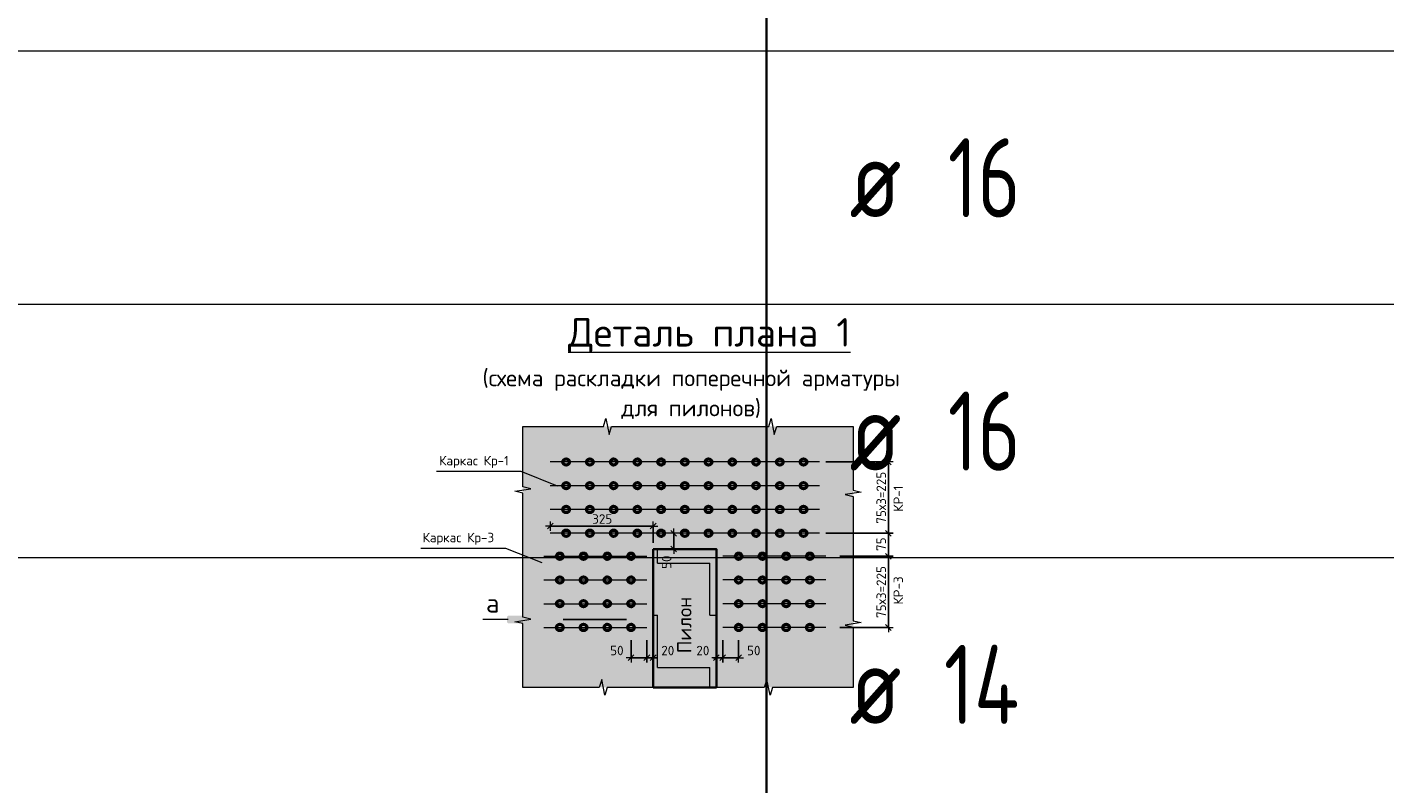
# Model space of a CAD drawing. Header units: metres. Extents: x -38 to 107, y -15 to 21.
# Tile 69 of 89: x 73.08 to 77.37, y 3.76 to 6.15. Entities that reach past the tile are written whole.
import ezdxf

# ---------------------------------------------------------------- set-up
doc = ezdxf.new("R2010")
doc.units = ezdxf.units.M
doc.header["$PDMODE"] = 65
doc.linetypes.add('______2', pattern=[0.27, 0.2, -0.07])
doc.layers.add('XR$4$_3705', color=7, linetype='Continuous')
for name, color, linetype, lineweight in [('XR$4$ВК__отв в полу 1-2 эт', 220, 'Continuous', 25), ('XR$4$Размерная линия (1)', 7, 'Continuous', 13), ('XR$4$Текст_ общее_1', 7, 'Continuous', 13)]:
    doc.layers.add(name, color=color, linetype=linetype, lineweight=lineweight)
doc.styles.add('ISOCPEUR', font='txt')
doc.dimstyles.new('DIMSTYLE_27', dxfattribs={"dimtxt": 0.03, "dimasz": 0.03, "dimexe": 0, "dimexo": 0, "dimgap": 0.015, "dimtad": 2, "dimdec": 0, "dimlfac": 1000, "dimrnd": 5, "dimzin": 12, "dimdsep": 46, "dimtxsty": 'ISOCPEUR', "dimblk1": 'ALL_ML_STRICH', "dimblk2": 'ALL_ML_STRICH', "dimsah": 1, "dimcen": 0, "dimclrd": 7, "dimclre": 256, "dimclrt": 7, "dimadec": 0, "dimazin": 0, "dimtfac": 1, "dimtdec": 0, "dimtix": 1, "dimtmove": 2, "dimatfit": 3, "dimfxl": 0, "dimtvp": 1.2, "dimtzin": 0, "dimlwd": 0, "dimlwe": -3, "dimarcsym": 0})
doc.dimstyles.new('DIMSTYLE_28', dxfattribs={"dimtxt": 0.03, "dimasz": 0.03, "dimexe": 0, "dimexo": 0, "dimgap": 0.015, "dimtad": 2, "dimdec": 0, "dimlfac": 1000, "dimrnd": 5, "dimzin": 12, "dimdsep": 46, "dimtxsty": 'ISOCPEUR', "dimblk1": 'ALL_ML_STRICH', "dimblk2": 'ALL_ML_STRICH', "dimsah": 1, "dimcen": 0, "dimclrd": 7, "dimclre": 256, "dimclrt": 7, "dimadec": 0, "dimazin": 0, "dimtfac": 1, "dimtdec": 0, "dimtix": 1, "dimtmove": 2, "dimatfit": 3, "dimfxl": 0, "dimtzin": 0, "dimlwd": 0, "dimlwe": -3, "dimarcsym": 0})
doc.dimstyles.new('DIMSTYLE_29', dxfattribs={"dimtxt": 0.03, "dimasz": 0.03, "dimexe": 0, "dimexo": 1e-06, "dimgap": 0.015, "dimtad": 2, "dimdec": 0, "dimlfac": 1000, "dimrnd": 5, "dimzin": 12, "dimdsep": 46, "dimtxsty": 'ISOCPEUR', "dimblk1": 'ALL_ML_STRICH', "dimblk2": 'ALL_ML_STRICH', "dimsah": 1, "dimcen": 0, "dimse1": 1, "dimse2": 1, "dimclrd": 7, "dimclre": 256, "dimclrt": 7, "dimadec": 0, "dimazin": 0, "dimtfac": 1, "dimtdec": 0, "dimtix": 1, "dimtmove": 2, "dimatfit": 3, "dimfxl": 0, "dimtvp": 1.2, "dimtzin": 0, "dimlwd": 0, "dimlwe": -3, "dimarcsym": 0})

# ---------------------------------------------------------------- blocks, each defined once
blk = doc.blocks.new('ЭЛЕМЕНТ_УЗОРА_7')
at = {"color": 7, "linetype": 'Continuous', "lineweight": 13, "transparency": 33554687}
for p, q in [((74.6496, 4.8864), (74.6496, 4.8864)), ((74.6496, 4.8864), (74.6496, 4.8864)), ((75.6936, 4.8864), (75.6936, 4.8864)), ((75.6936, 4.8864), (75.6936, 4.8864)), ((74.6496, 4.0624), (74.6496, 4.0624)), ((75.6936, 4.0624), (75.6936, 4.0624))]:
    blk.add_line(p, q, dxfattribs=at)
for points in [[(74.6496, 4.8864), (74.9048, 4.8864), (74.9121, 4.9114), (74.9221, 4.8614), (74.9304, 4.8864), (75.1716, 4.8864)], [(75.1716, 4.8864), (75.4268, 4.8864), (75.4341, 4.9114), (75.4441, 4.8614), (75.4524, 4.8864), (75.6936, 4.8864)], [(74.6496, 4.4744), (74.6496, 4.6759), (74.6246, 4.6816), (74.6746, 4.6895), (74.6496, 4.6961), (74.6496, 4.8864)], [(75.6936, 4.8864), (75.6936, 4.6849), (75.7186, 4.6792), (75.6686, 4.6713), (75.6936, 4.6648), (75.6936, 4.4744)], [(74.6496, 4.0624), (74.6496, 4.2639), (74.6246, 4.2696), (74.6746, 4.2775), (74.6496, 4.2841), (74.6496, 4.4744)], [(75.6936, 4.4744), (75.6936, 4.2729), (75.7186, 4.2672), (75.6686, 4.2593), (75.6936, 4.2528), (75.6936, 4.0624)], [(75.1716, 4.0624), (74.9163, 4.0624), (74.909, 4.0374), (74.8991, 4.0874), (74.8907, 4.0624), (74.6496, 4.0624), (74.6496, 4.0624)], [(75.6936, 4.0624), (75.6936, 4.0624), (75.4383, 4.0624), (75.431, 4.0374), (75.4211, 4.0874), (75.4127, 4.0624), (75.1716, 4.0624)]]:
    blk.add_lwpolyline(points, dxfattribs=at)
blk = doc.blocks.new('ALL_ML_STRICH')
at = {"color": 0, "linetype": 'ByBlock', "lineweight": -2}
for p, q in [((-1, 0), (0.5, 0)), ((-0.3, -0.3), (0.3, 0.3)), ((0, -0.5), (0, 0.5))]:
    blk.add_line(p, q, dxfattribs=at)
blk = doc.blocks.new('*D524')
at = {"layer": 'DEFPOINTS', "color": 7, "linetype": 'Continuous', "lineweight": 13, "transparency": 33554687}
for p in [(75.1298, 4.5494), (75.1265, 4.4994), (75.1276, 4.4994)]:
    blk.add_point(p, dxfattribs=at)
at = {"layer": 'XR$4$Размерная линия (1)', "color": 7, "linetype": 'Continuous', "lineweight": -2, "transparency": 33554687}
blk.add_line((75.1265, 4.4994), (75.1265, 4.5494), dxfattribs=at)
at = {"layer": 'XR$4$Размерная линия (1)', "color": 7, "linetype": 'Continuous', "lineweight": 13, "transparency": 33554687, "xscale": 0.03, "yscale": 0.03, "zscale": 0.03}
for p, rotation in [((75.1265, 4.5494), 90), ((75.1265, 4.4994), 270)]:
    blk.add_blockref('ALL_ML_STRICH', p, dxfattribs=dict(at, rotation=rotation))
at = {"layer": 'XR$4$Размерная линия (1)', "color": 7, "linetype": 'Continuous', "lineweight": 13, "transparency": 33554687, "insert": (75.104, 4.4578), "char_height": 0.03, "width": 0.06, "attachment_point": 5, "rotation": 90, "style": 'ISOCPEUR'}
blk.add_mtext('\\A1;{50}', dxfattribs=at)
blk = doc.blocks.new('*D525')
at = {"layer": 'DEFPOINTS', "color": 7, "linetype": 'Continuous', "lineweight": 13, "transparency": 33554687}
for p in [(75.6316, 4.4766), (75.6316, 4.2516), (75.8046, 4.2516)]:
    blk.add_point(p, dxfattribs=at)
at = {"layer": 'XR$4$Размерная линия (1)', "color": 9, "linetype": 'Continuous', "lineweight": -2, "true_color": 0xc7c7c7, "transparency": 33554687}
for p, q in [((75.6516, 4.4766), (75.8046, 4.4766)), ((75.6516, 4.2516), (75.8046, 4.2516))]:
    blk.add_line(p, q, dxfattribs=at)
at = {"layer": 'XR$4$Размерная линия (1)', "color": 7, "linetype": 'Continuous', "lineweight": -2, "transparency": 33554687}
blk.add_line((75.8046, 4.2516), (75.8046, 4.4766), dxfattribs=at)
at = {"layer": 'XR$4$Размерная линия (1)', "color": 7, "linetype": 'Continuous', "lineweight": 13, "transparency": 33554687, "xscale": 0.03, "yscale": 0.03, "zscale": 0.03}
for p, rotation in [((75.8046, 4.4766), 90), ((75.8046, 4.2516), 270)]:
    blk.add_blockref('ALL_ML_STRICH', p, dxfattribs=dict(at, rotation=rotation))
at = {"layer": 'XR$4$Размерная линия (1)', "color": 7, "linetype": 'Continuous', "lineweight": 13, "transparency": 33554687, "insert": (75.7671, 4.2816), "char_height": 0.03, "width": 0.0015, "attachment_point": 1, "rotation": 90, "line_spacing_factor": 0.60241, "style": 'ISOCPEUR'}
blk.add_mtext('75х3=225', dxfattribs=at)
blk = doc.blocks.new('*D526')
at = {"layer": 'DEFPOINTS', "color": 7, "linetype": 'Continuous', "lineweight": 13, "transparency": 33554687}
for p in [(75.5866, 4.5494), (75.6316, 4.4766), (75.8046, 4.4766)]:
    blk.add_point(p, dxfattribs=at)
at = {"layer": 'XR$4$Размерная линия (1)', "color": 9, "linetype": 'Continuous', "lineweight": -2, "true_color": 0xc7c7c7, "transparency": 33554687}
for p, q in [((75.6066, 4.5494), (75.8046, 4.5494)), ((75.6516, 4.4766), (75.8046, 4.4766))]:
    blk.add_line(p, q, dxfattribs=at)
at = {"layer": 'XR$4$Размерная линия (1)', "color": 7, "linetype": 'Continuous', "lineweight": -2, "transparency": 33554687}
blk.add_line((75.8046, 4.4766), (75.8046, 4.5494), dxfattribs=at)
at = {"layer": 'XR$4$Размерная линия (1)', "color": 7, "linetype": 'Continuous', "lineweight": 13, "transparency": 33554687, "xscale": 0.03, "yscale": 0.03, "zscale": 0.03}
for p, rotation in [((75.8046, 4.5494), 90), ((75.8046, 4.4766), 270)]:
    blk.add_blockref('ALL_ML_STRICH', p, dxfattribs=dict(at, rotation=rotation))
at = {"layer": 'XR$4$Размерная линия (1)', "color": 7, "linetype": 'Continuous', "lineweight": 13, "transparency": 33554687, "insert": (75.7821, 4.5145), "char_height": 0.03, "width": 0.06, "attachment_point": 5, "rotation": 90, "style": 'ISOCPEUR'}
blk.add_mtext('\\A1;{75}', dxfattribs=at)
blk = doc.blocks.new('*D527')
at = {"layer": 'DEFPOINTS', "color": 7, "linetype": 'Continuous', "lineweight": 13, "transparency": 33554687}
for p in [(75.5866, 4.7744), (75.5866, 4.5494), (75.8046, 4.5494)]:
    blk.add_point(p, dxfattribs=at)
at = {"layer": 'XR$4$Размерная линия (1)', "color": 9, "linetype": 'Continuous', "lineweight": -2, "true_color": 0xc7c7c7, "transparency": 33554687}
for p, q in [((75.6066, 4.7744), (75.8046, 4.7744)), ((75.6066, 4.5494), (75.8046, 4.5494))]:
    blk.add_line(p, q, dxfattribs=at)
at = {"layer": 'XR$4$Размерная линия (1)', "color": 7, "linetype": 'Continuous', "lineweight": -2, "transparency": 33554687}
blk.add_line((75.8046, 4.5494), (75.8046, 4.7744), dxfattribs=at)
at = {"layer": 'XR$4$Размерная линия (1)', "color": 7, "linetype": 'Continuous', "lineweight": 13, "transparency": 33554687, "xscale": 0.03, "yscale": 0.03, "zscale": 0.03}
for p, rotation in [((75.8046, 4.7744), 90), ((75.8046, 4.5494), 270)]:
    blk.add_blockref('ALL_ML_STRICH', p, dxfattribs=dict(at, rotation=rotation))
at = {"layer": 'XR$4$Размерная линия (1)', "color": 7, "linetype": 'Continuous', "lineweight": 13, "transparency": 33554687, "insert": (75.7671, 4.5794), "char_height": 0.03, "width": 0.0015, "attachment_point": 1, "rotation": 90, "line_spacing_factor": 0.60241, "style": 'ISOCPEUR'}
blk.add_mtext('75х3=225', dxfattribs=at)
blk = doc.blocks.new('*D548')
at = {"layer": 'DEFPOINTS', "color": 7, "linetype": 'Continuous', "lineweight": 13, "transparency": 33554687}
for p in [(74.7366, 4.5717), (74.7366, 4.5494), (75.0616, 4.4994)]:
    blk.add_point(p, dxfattribs=at)
at = {"layer": 'XR$4$Размерная линия (1)', "color": 9, "linetype": 'Continuous', "lineweight": -2, "true_color": 0xc7c7c7, "transparency": 33554687}
for p, q in [((74.7366, 4.5717), (74.7366, 4.5717)), ((75.0616, 4.5194), (75.0616, 4.5717))]:
    blk.add_line(p, q, dxfattribs=at)
at = {"layer": 'XR$4$Размерная линия (1)', "color": 7, "linetype": 'Continuous', "lineweight": -2, "transparency": 33554687}
blk.add_line((74.7366, 4.5717), (75.0616, 4.5717), dxfattribs=at)
at = {"layer": 'XR$4$Размерная линия (1)', "color": 7, "linetype": 'Continuous', "lineweight": 13, "transparency": 33554687, "xscale": 0.03, "yscale": 0.03, "zscale": 0.03, "rotation": 180}
blk.add_blockref('ALL_ML_STRICH', (74.7366, 4.5717), dxfattribs=at)
at = {"layer": 'XR$4$Размерная линия (1)', "color": 7, "linetype": 'Continuous', "lineweight": 13, "transparency": 33554687, "xscale": 0.03, "yscale": 0.03, "zscale": 0.03}
blk.add_blockref('ALL_ML_STRICH', (75.0616, 4.5717), dxfattribs=at)
at = {"layer": 'XR$4$Размерная линия (1)', "color": 7, "linetype": 'Continuous', "lineweight": 13, "transparency": 33554687, "insert": (74.9006, 4.5942), "char_height": 0.03, "width": 0.09, "attachment_point": 5, "style": 'ISOCPEUR'}
blk.add_mtext('\\A1;{325}', dxfattribs=at)
blk = doc.blocks.new('*D549')
at = {"layer": 'DEFPOINTS', "color": 7, "linetype": 'Continuous', "lineweight": 13, "transparency": 33554687}
for p in [(74.9916, 4.2316), (75.0416, 4.2316), (74.9916, 4.1563)]:
    blk.add_point(p, dxfattribs=at)
at = {"layer": 'XR$4$Размерная линия (1)', "color": 9, "linetype": 'Continuous', "lineweight": -2, "true_color": 0xc7c7c7, "transparency": 33554687}
for p, q in [((74.9916, 4.2116), (74.9916, 4.1563)), ((75.0416, 4.2116), (75.0416, 4.1563))]:
    blk.add_line(p, q, dxfattribs=at)
at = {"layer": 'XR$4$Размерная линия (1)', "color": 7, "linetype": 'Continuous', "lineweight": -2, "transparency": 33554687}
blk.add_line((74.9916, 4.1563), (75.0416, 4.1563), dxfattribs=at)
at = {"layer": 'XR$4$Размерная линия (1)', "color": 7, "linetype": 'Continuous', "lineweight": 13, "transparency": 33554687, "xscale": 0.03, "yscale": 0.03, "zscale": 0.03, "rotation": 180}
blk.add_blockref('ALL_ML_STRICH', (74.9916, 4.1563), dxfattribs=at)
at = {"layer": 'XR$4$Размерная линия (1)', "color": 7, "linetype": 'Continuous', "lineweight": 13, "transparency": 33554687, "xscale": 0.03, "yscale": 0.03, "zscale": 0.03}
blk.add_blockref('ALL_ML_STRICH', (75.0416, 4.1563), dxfattribs=at)
at = {"layer": 'XR$4$Размерная линия (1)', "color": 7, "linetype": 'Continuous', "lineweight": 13, "transparency": 33554687, "insert": (74.9469, 4.1789), "char_height": 0.03, "width": 0.06, "attachment_point": 5, "style": 'ISOCPEUR'}
blk.add_mtext('\\A1;{50}', dxfattribs=at)
blk = doc.blocks.new('*D550')
at = {"layer": 'DEFPOINTS', "color": 7, "linetype": 'Continuous', "lineweight": 13, "transparency": 33554687}
for p in [(75.0416, 4.2316), (75.0616, 4.166), (75.0416, 4.1563)]:
    blk.add_point(p, dxfattribs=at)
at = {"layer": 'XR$4$Размерная линия (1)', "color": 9, "linetype": 'Continuous', "lineweight": -2, "true_color": 0xc7c7c7, "transparency": 33554687}
for p, q in [((75.0416, 4.2116), (75.0416, 4.1563)), ((75.0616, 4.1563), (75.0616, 4.1563))]:
    blk.add_line(p, q, dxfattribs=at)
at = {"layer": 'XR$4$Размерная линия (1)', "color": 7, "linetype": 'Continuous', "lineweight": -2, "transparency": 33554687}
blk.add_line((75.0416, 4.1563), (75.0616, 4.1563), dxfattribs=at)
at = {"layer": 'XR$4$Размерная линия (1)', "color": 7, "linetype": 'Continuous', "lineweight": 13, "transparency": 33554687, "xscale": 0.03, "yscale": 0.03, "zscale": 0.03, "rotation": 180}
blk.add_blockref('ALL_ML_STRICH', (75.0416, 4.1563), dxfattribs=at)
at = {"layer": 'XR$4$Размерная линия (1)', "color": 7, "linetype": 'Continuous', "lineweight": 13, "transparency": 33554687, "xscale": 0.03, "yscale": 0.03, "zscale": 0.03}
blk.add_blockref('ALL_ML_STRICH', (75.0616, 4.1563), dxfattribs=at)
at = {"layer": 'XR$4$Размерная линия (1)', "color": 7, "linetype": 'Continuous', "lineweight": 13, "transparency": 33554687, "insert": (75.1077, 4.1788), "char_height": 0.03, "width": 0.06, "attachment_point": 5, "style": 'ISOCPEUR'}
blk.add_mtext('\\A1;{20}', dxfattribs=at)
blk = doc.blocks.new('*D578')
at = {"layer": 'DEFPOINTS', "color": 7, "linetype": 'Continuous', "lineweight": 13, "transparency": 33554687}
for p in [(75.2816, 4.2316), (75.3316, 4.2316), (75.3316, 4.1563)]:
    blk.add_point(p, dxfattribs=at)
at = {"layer": 'XR$4$Размерная линия (1)', "color": 9, "linetype": 'Continuous', "lineweight": -2, "true_color": 0xc7c7c7, "transparency": 33554687}
for p, q in [((75.2816, 4.2116), (75.2816, 4.1563)), ((75.3316, 4.2116), (75.3316, 4.1563))]:
    blk.add_line(p, q, dxfattribs=at)
at = {"layer": 'XR$4$Размерная линия (1)', "color": 7, "linetype": 'Continuous', "lineweight": -2, "transparency": 33554687}
blk.add_line((75.3316, 4.1563), (75.2816, 4.1563), dxfattribs=at)
at = {"layer": 'XR$4$Размерная линия (1)', "color": 7, "linetype": 'Continuous', "lineweight": 13, "transparency": 33554687, "xscale": 0.03, "yscale": 0.03, "zscale": 0.03}
for p, rotation in [((75.2816, 4.1563), 180), ((75.3316, 4.1563), 360)]:
    blk.add_blockref('ALL_ML_STRICH', p, dxfattribs=dict(at, rotation=rotation))
at = {"layer": 'XR$4$Размерная линия (1)', "color": 7, "linetype": 'Continuous', "lineweight": 13, "transparency": 33554687, "insert": (75.3793, 4.1789), "char_height": 0.03, "width": 0.06, "attachment_point": 5, "style": 'ISOCPEUR'}
blk.add_mtext('\\A1;{50}', dxfattribs=at)
blk = doc.blocks.new('*D579')
at = {"layer": 'DEFPOINTS', "color": 7, "linetype": 'Continuous', "lineweight": 13, "transparency": 33554687}
for p in [(75.2816, 4.2316), (75.2616, 4.166), (75.2816, 4.1563)]:
    blk.add_point(p, dxfattribs=at)
at = {"layer": 'XR$4$Размерная линия (1)', "color": 9, "linetype": 'Continuous', "lineweight": -2, "true_color": 0xc7c7c7, "transparency": 33554687}
for p, q in [((75.2816, 4.2116), (75.2816, 4.1563)), ((75.2616, 4.1563), (75.2616, 4.1563))]:
    blk.add_line(p, q, dxfattribs=at)
at = {"layer": 'XR$4$Размерная линия (1)', "color": 7, "linetype": 'Continuous', "lineweight": -2, "transparency": 33554687}
blk.add_line((75.2816, 4.1563), (75.2616, 4.1563), dxfattribs=at)
at = {"layer": 'XR$4$Размерная линия (1)', "color": 7, "linetype": 'Continuous', "lineweight": 13, "transparency": 33554687, "xscale": 0.03, "yscale": 0.03, "zscale": 0.03}
for p, rotation in [((75.2616, 4.1563), 180), ((75.2816, 4.1563), 360)]:
    blk.add_blockref('ALL_ML_STRICH', p, dxfattribs=dict(at, rotation=rotation))
at = {"layer": 'XR$4$Размерная линия (1)', "color": 7, "linetype": 'Continuous', "lineweight": 13, "transparency": 33554687, "insert": (75.2185, 4.1788), "char_height": 0.03, "width": 0.06, "attachment_point": 5, "style": 'ISOCPEUR'}
blk.add_mtext('\\A1;{20}', dxfattribs=at)

msp = doc.modelspace()

# ---------------------------------------------------------------- hatches: boundary and pattern name
at = {"linetype": 'Continuous', "lineweight": 13, "true_color": 0xf0eae8, "transparency": 33554687}
msp.add_hatch(color=7, dxfattribs=at).paths.add_polyline_path([(74.6496, 4.8864), (74.6496, 4.0624), (75.6936, 4.0624), (75.6936, 4.8864)])
at = {"linetype": 'Continuous', "lineweight": 13, "transparency": 33554687}
h = msp.add_hatch(dxfattribs=at)
h.set_pattern_fill('____', scale=0.165, style=0, pattern_type=2)
h.set_pattern_definition([(0, (0.33, 0.33), (0.165, 0.165), [0.165, -0.165]), (90, (0.33, 0.33), (-0.165, 0.165), [0.165, -0.165])])
h.paths.add_polyline_path([(75.0616, 4.0624), (75.2616, 4.0624), (75.2616, 4.4994), (75.0616, 4.4994)], flags=0)
at = {"linetype": 'Continuous', "lineweight": 25, "true_color": 0x000000, "transparency": 33554687}
for points in [[(74.6051, 4.2894), (74.6043, 4.2892), (74.6036, 4.289), (74.6029, 4.2886), (74.6023, 4.2882), (74.6017, 4.2877), (74.6012, 4.2871), (74.6008, 4.2865), (74.6004, 4.2858), (74.6002, 4.2851), (74.6, 4.2843), (74.6, 4.2836), (74.6, 4.2702), (74.6, 4.2694), (74.6002, 4.2687), (74.6004, 4.268), (74.6008, 4.2673), (74.6012, 4.2666), (74.6017, 4.2661), (74.6023, 4.2655), (74.6029, 4.2651), (74.6036, 4.2648), (74.6043, 4.2645), (74.6051, 4.2644), (74.6058, 4.2643), (74.7033, 4.2643), (74.7033, 4.2894), (74.6058, 4.2894)], [(75.0705, 4.2894), (75.0697, 4.2894), (74.9723, 4.2894), (74.9723, 4.2643), (75.0697, 4.2643), (75.0705, 4.2644), (75.0713, 4.2645), (75.072, 4.2648), (75.0727, 4.2651), (75.0733, 4.2655), (75.0739, 4.2661), (75.0744, 4.2666), (75.0748, 4.2673), (75.0752, 4.268), (75.0754, 4.2687), (75.0756, 4.2694), (75.0756, 4.2702), (75.0756, 4.2836), (75.0756, 4.2843), (75.0754, 4.2851), (75.0752, 4.2858), (75.0748, 4.2865), (75.0744, 4.2871), (75.0739, 4.2877), (75.0733, 4.2882), (75.0727, 4.2886), (75.072, 4.289), (75.0713, 4.2892)]]:
    msp.add_hatch(color=18, dxfattribs=at).paths.add_polyline_path(points)

# ---------------------------------------------------------------- linework, layer by layer
at = {"color": 7, "linetype": 'Continuous', "lineweight": 35, "transparency": 33554687}
for p, q in [((75.4198, 6.8717), (75.4198, 6.0717)), ((75.4198, 6.0717), (75.4198, 5.2717)), ((75.4198, 5.2717), (75.4198, 4.4717)), ((75.4198, 4.4717), (75.4198, 3.6717))]:
    msp.add_line(p, q, dxfattribs=at)
at = {"color": 7, "linetype": 'Continuous', "lineweight": 13, "transparency": 33554687}
for p, q in [((86.4198, 6.0717), (67.9198, 6.0717)), ((86.4198, 5.2717), (67.9198, 5.2717)), ((86.4198, 4.4717), (67.9198, 4.4717))]:
    msp.add_line(p, q, dxfattribs=at)
at = {"color": 7, "linetype": '______2', "lineweight": 25, "transparency": 33554687}
msp.add_line((74.9769, 4.2769), (74.6883, 4.2769), dxfattribs=at)
at = {"color": 7, "linetype": 'Continuous', "lineweight": 13, "transparency": 33554687}
for points in [[(74.3768, 4.7454), (74.644, 4.7454), (74.7587, 4.6994)], [(74.3275, 4.5026), (74.5947, 4.5026), (74.7094, 4.4566)]]:
    msp.add_lwpolyline(points, dxfattribs=at)
at = {"color": 7, "linetype": 'Continuous', "lineweight": 35, "transparency": 33554687}
msp.add_lwpolyline([(75.0616, 4.4994), (75.2616, 4.4994), (75.2616, 4.0624), (75.0616, 4.0624), (75.0616, 4.4994)], dxfattribs=at)
at = {"layer": 'XR$4$_3705', "color": 7, "linetype": 'Continuous', "lineweight": 50, "transparency": 33554687}
for centre in [(74.7866, 4.7744), (74.8616, 4.7744), (74.9366, 4.7744), (75.0116, 4.7744), (75.0866, 4.7744), (75.1616, 4.7744), (75.2366, 4.7744), (75.3116, 4.7744), (75.3866, 4.7744), (75.4616, 4.7744), (75.5366, 4.7744), (74.7866, 4.6994), (74.8616, 4.6994), (74.9366, 4.6994), (75.0116, 4.6994), (75.0866, 4.6994), (75.1616, 4.6994), (75.2366, 4.6994), (75.3116, 4.6994), (75.3866, 4.6994), (75.4616, 4.6994), (75.5366, 4.6994), (74.7866, 4.6244), (74.8616, 4.6244), (74.9366, 4.6244), (75.0116, 4.6244), (75.0866, 4.6244), (75.1616, 4.6244), (75.2366, 4.6244), (75.3116, 4.6244), (75.3866, 4.6244), (75.4616, 4.6244), (75.5366, 4.6244), (74.7866, 4.5494), (74.8616, 4.5494), (74.9366, 4.5494), (75.0116, 4.5494), (75.0866, 4.5494), (75.1616, 4.5494), (75.2366, 4.5494), (75.3116, 4.5494), (75.3866, 4.5494), (75.4616, 4.5494), (75.5366, 4.5494), (74.7666, 4.4766), (74.8416, 4.4766), (74.9166, 4.4766), (74.9916, 4.4766), (75.3316, 4.4766), (75.4066, 4.4766), (75.4816, 4.4766), (75.5566, 4.4766), (74.7666, 4.4016), (74.8416, 4.4016), (74.9166, 4.4016), (74.9916, 4.4016), (75.3316, 4.4016), (75.4066, 4.4016), (75.4816, 4.4016), (75.5566, 4.4016), (74.7666, 4.3266), (74.8416, 4.3266), (74.9166, 4.3266), (74.9916, 4.3266), (75.3316, 4.3266), (75.4066, 4.3266), (75.4816, 4.3266), (75.5566, 4.3266), (74.7666, 4.2516), (74.8416, 4.2516), (74.9166, 4.2516), (74.9916, 4.2516), (75.3316, 4.2516), (75.4066, 4.2516), (75.4816, 4.2516), (75.5566, 4.2516)]:
    msp.add_circle(centre, 0.01, dxfattribs=at)
at = {"layer": 'XR$4$ВК__отв в полу 1-2 эт', "color": 7, "linetype": 'Continuous', "lineweight": 13, "transparency": 33554687}
for p, q in [((75.5866, 4.7744), (74.7366, 4.7744)), ((75.5866, 4.6994), (74.7366, 4.6994)), ((75.5866, 4.6244), (74.7366, 4.6244)), ((75.5866, 4.5494), (74.7366, 4.5494)), ((74.7166, 4.4766), (75.0416, 4.4766)), ((75.6066, 4.4766), (75.2816, 4.4766)), ((74.7166, 4.4016), (75.0416, 4.4016)), ((75.6066, 4.4016), (75.2816, 4.4016)), ((74.7166, 4.3266), (75.0416, 4.3266)), ((75.6066, 4.3266), (75.2816, 4.3266)), ((74.6033, 4.2769), (74.5233, 4.2769)), ((74.7166, 4.2516), (75.0416, 4.2516)), ((75.6066, 4.2516), (75.2816, 4.2516))]:
    msp.add_line(p, q, dxfattribs=at)

# ---------------------------------------------------------------- block references
at = {"color": 7, "linetype": 'Continuous', "lineweight": 13, "transparency": 33554687}
msp.add_blockref('ЭЛЕМЕНТ_УЗОРА_7', (0, 0), dxfattribs=at)

# ---------------------------------------------------------------- texts
at = {"color": 7, "linetype": 'Continuous', "lineweight": 35, "transparency": 33554687, "char_height": 0.25, "attachment_point": 7, "style": 'ISOCPEUR'}
for s, insert, width in [('\\W0.75;16', (75.9925, 5.5467), 0.393567), ('\\W0.82;ø', (75.6817, 5.5467), 0.327205), ('\\W0.75;16', (75.9925, 4.7467), 0.393567), ('\\W0.82;ø', (75.6817, 4.7467), 0.327205), ('\\W0.76;14', (75.98, 3.9467), 0.420468), ('\\W0.82;ø', (75.6817, 3.9467), 0.327205)]:
    msp.add_mtext(s, dxfattribs=dict(at, insert=insert, width=width))
at = {"color": 7, "linetype": 'Continuous', "lineweight": 13, "transparency": 33554687, "attachment_point": 5, "style": 'ISOCPEUR'}
for s, insert, char_height, width in [('\\A1;{\\fISOCPEUR|i0|b0;\\H0.030000;\\W1.000000;\\C7;Каркас Кр-1}\\P', (74.4954, 4.7745), 0.03, 0.245259), ('\\A1;{\\fISOCPEUR|i0|b0;\\H0.030000;\\W1.000000;\\C7;Каркас Кр-3}\\P', (74.446, 4.5317), 0.03, 0.25163), ('\\A1;{\\fISOCPEUR|i0|b0;\\H0.060000;\\W1.000000;\\C7;а}\\P', (74.5546, 4.3288), 0.06, 0.072)]:
    msp.add_mtext(s, dxfattribs=dict(at, insert=insert, char_height=char_height, width=width))
at = {"color": 251, "linetype": 'Continuous', "lineweight": 50, "true_color": 0x575757, "transparency": 33554687, "insert": (75.1601, 4.2594), "char_height": 0.045, "width": 0.183316, "attachment_point": 5, "rotation": 90, "style": 'ISOCPEUR'}
msp.add_mtext('\\A1;{\\fISOCPEUR|i0|b1;\\H0.045000;\\W1.000000;\\c3260503895;Пилон}\\P', dxfattribs=at)
at = {"layer": 'XR$4$Текст_ общее_1', "color": 7, "linetype": 'Continuous', "lineweight": 13, "transparency": 33554687, "insert": (75.1817, 5.2286), "char_height": 0.09, "width": 2.301075, "attachment_point": 2, "line_spacing_factor": 1.084337}
msp.add_mtext('\\A1;{\\L\\fISOCPEUR|i0|b0;\\H0.090000;\\W1.000000;\\C7;  Деталь плана 1\\l}\\P{\\fISOCPEUR|i0|b0;\\H0.052500;\\W1.000000;\\C7;(схема раскладки поперечной арматуры}\\P{\\fISOCPEUR|i0|b0;\\H0.052500;\\W1.000000;\\C7;для пилонов)}\\P', dxfattribs=at)
at = {"layer": 'XR$4$Текст_ общее_1', "color": 7, "linetype": 'Continuous', "lineweight": 13, "transparency": 33554687, "char_height": 0.03, "attachment_point": 5, "rotation": 90, "style": 'ISOCPEUR'}
for s, insert, width in [('\\A1;{\\fISOCPEUR|i0|b0;\\H0.030000;\\W1.000000;\\C7;КР-1}\\P', (75.836, 4.6585), 0.097125), ('\\A1;{\\fISOCPEUR|i0|b0;\\H0.030000;\\W1.000000;\\C7;КР-3}\\P', (75.836, 4.3685), 0.104063)]:
    msp.add_mtext(s, dxfattribs=dict(at, insert=insert, width=width))

# ---------------------------------------------------------------- dimensions: what is measured, and where the dimension line sits
at = {"layer": 'XR$4$Размерная линия (1)', "color": 7, "linetype": 'Continuous', "lineweight": 13, "transparency": 33554687}
for base, p1, p2, picture, middle in [((75.8046, 4.7744), (75.6066, 4.5494), (75.6066, 4.7744), '*D527', (75.7896, 4.6619)), ((75.8046, 4.4766), (75.6516, 4.2516), (75.6516, 4.4766), '*D525', (75.7896, 4.3641))]:
    dim = msp.add_linear_dim(base=base, p1=p1, p2=p2, angle=90, text='75х3=225', dimstyle='DIMSTYLE_28', override={"dimpost": '<>', "dimclrd": 7, "dimclre": 9, "dimclrt": 7, "dimlwd": 0, "dimlwe": 65533}, dxfattribs=at)
    dim.commit()
    dim.dimension.update_dxf_attribs({"geometry": picture, "text_midpoint": middle, "dimtype": 160})
for base, p1, p2, dimstyle, picture, middle in [((75.0616, 4.5717), (74.7366, 4.5717), (75.0616, 4.5194), 'DIMSTYLE_28', '*D548', (74.9006, 4.5942)), ((75.0416, 4.1563), (74.9916, 4.2116), (75.0416, 4.2116), 'DIMSTYLE_27', '*D549', (74.9469, 4.1789)), ((75.0616, 4.1563), (75.0416, 4.2116), (75.0616, 4.1563), 'DIMSTYLE_27', '*D550', (75.1077, 4.1788))]:
    dim = msp.add_linear_dim(base=base, p1=p1, p2=p2, dimstyle=dimstyle, override={"dimpost": '<>', "dimclrd": 7, "dimclre": 9, "dimclrt": 7, "dimlwd": 0, "dimlwe": 65533}, dxfattribs=at)
    dim.commit()
    dim.dimension.update_dxf_attribs({"geometry": picture, "text_midpoint": middle, "dimtype": 160})
for base, p1, p2, angle, dimstyle, picture, middle in [((75.1265, 4.5494), (75.1276, 4.4994), (75.1298, 4.5494), 90, 'DIMSTYLE_29', '*D524', (75.104, 4.4578)), ((75.8046, 4.5494), (75.6516, 4.4766), (75.6066, 4.5494), 90, 'DIMSTYLE_28', '*D526', (75.7821, 4.5145)), ((75.2616, 4.1563), (75.2816, 4.2116), (75.2616, 4.1563), 180, 'DIMSTYLE_27', '*D579', (75.2185, 4.1788)), ((75.2816, 4.1563), (75.3316, 4.2116), (75.2816, 4.2116), 180, 'DIMSTYLE_27', '*D578', (75.3793, 4.1789))]:
    dim = msp.add_linear_dim(base=base, p1=p1, p2=p2, angle=angle, dimstyle=dimstyle, override={"dimpost": '<>', "dimclrd": 7, "dimclre": 9, "dimclrt": 7, "dimlwd": 0, "dimlwe": 65533}, dxfattribs=at)
    dim.commit()
    dim.dimension.update_dxf_attribs({"geometry": picture, "text_midpoint": middle, "dimtype": 160})

doc.saveas('drawing.dxf')
